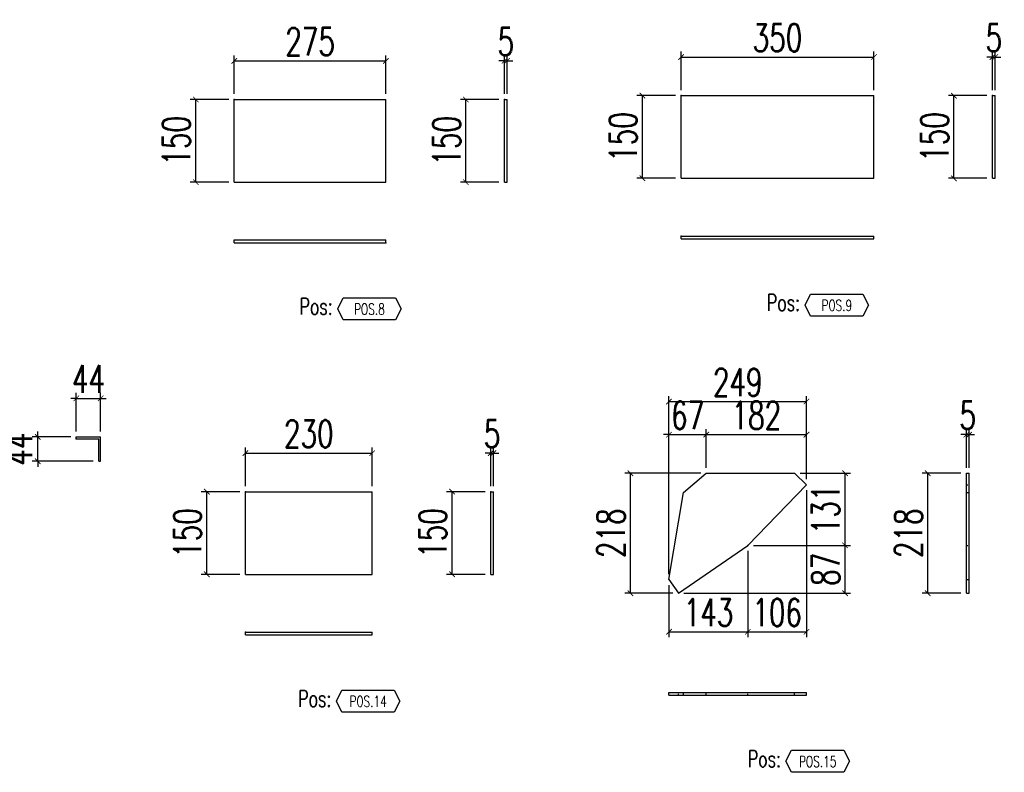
# Model space of a CAD drawing. Header units: feet. Extents: x -13577 to 173285, y -65833 to 34873.
# Tile 21 of 127: x 65174 to 66960, y -56600 to -55234. Entities that reach past the tile are written whole.
import ezdxf
from ezdxf.enums import TextEntityAlignment as Align

# ---------------------------------------------------------------- set-up
doc = ezdxf.new("R2010")
doc.units = ezdxf.units.FT
doc.header["$LTSCALE"] = 10
doc.header["$MEASUREMENT"] = 0
doc.linetypes.add('DASHDOT', pattern=[1, 0.5, -0.25, 0, -0.25])
doc.linetypes.add('HIDDEN', pattern=[0.375, 0.25, -0.125])
doc.layers.get('0').update_dxf_attribs({"linetype": 'CONTINUOUS'})
doc.layers.get('Defpoints').update_dxf_attribs({"linetype": 'CONTINUOUS'})
for name, color, linetype in [('A', 2, 'DASHDOT'), ('G', 3, 'CONTINUOUS'), ('POS_BOX', 6, 'CONTINUOUS'), ('POS_DES', 2, 'CONTINUOUS'), ('POS_MAT', 2, 'CONTINUOUS'), ('TR', 6, 'HIDDEN'), ('TXT1', 7, 'CONTINUOUS')]:
    doc.layers.add(name, color=color, linetype=linetype)
doc.styles.add('1', font='romans.shx', dxfattribs={"width": 0.7, "height": 50})
doc.styles.add('POS', font='ROMANS', dxfattribs={"width": 0.7})
doc.dimstyles.get("Standard").update_dxf_attribs({"dimtxt": 50, "dimasz": 1, "dimexe": 1, "dimexo": 1, "dimgap": 1, "dimtad": 1, "dimdec": 0, "dimdsep": 46, "dimtxsty": '1', "dimblk": 'ARCHTICK', "dimcen": 3, "dimclrd": 1, "dimclre": 1, "dimclrt": 3, "dimadec": 0, "dimazin": 0, "dimtfac": 1, "dimtdec": 0, "dimtix": 1, "dimtmove": 0, "dimatfit": 3, "dimfxl": 0, "dimtolj": 1, "dimarcsym": 0})

# ---------------------------------------------------------------- blocks, each defined once
blk = doc.blocks.new('_ArchTick')
at = {"color": 0, "linetype": 'ByBlock', "const_width": 0.15}
blk.add_lwpolyline([(-0.5, -0.5), (0.5, 0.5)], dxfattribs=at)
blk = doc.blocks.new('*D977')
at = {"layer": 'Defpoints', "color": 0}
for p in [(65838.1, -55309), (65563.1, -55379), (65838.1, -55379)]:
    blk.add_point(p, dxfattribs=at)
at = {"layer": 'TXT1', "color": 1, "lineweight": -2, "transparency": 16777216}
for p, q in [((65563.1, -55369), (65563.1, -55299)), ((65563.1, -55309), (65838.1, -55309)), ((65838.1, -55369), (65838.1, -55299))]:
    blk.add_line(p, q, dxfattribs=at)
at = {"layer": 'TXT1', "color": 1, "lineweight": -2, "transparency": 16777216, "xscale": 10, "yscale": 10, "zscale": 10, "rotation": 180}
blk.add_blockref('_ArchTick', (65563.1, -55309), dxfattribs=at)
at = {"layer": 'TXT1', "color": 1, "lineweight": -2, "transparency": 16777216, "xscale": 10, "yscale": 10, "zscale": 10}
blk.add_blockref('_ArchTick', (65838.1, -55309), dxfattribs=at)
at = {"layer": 'TXT1', "color": 3, "transparency": 16777216, "insert": (65700.6, -55274), "char_height": 50, "attachment_point": 5, "style": '1'}
blk.add_mtext('\\A1;275', dxfattribs=at)
blk = doc.blocks.new('*D978')
at = {"layer": 'Defpoints', "color": 0}
for p in [(65493.1, -55379), (65563.1, -55379), (65563.1, -55529)]:
    blk.add_point(p, dxfattribs=at)
at = {"layer": 'TXT1', "color": 1, "lineweight": -2, "transparency": 16777216}
for p, q in [((65553.1, -55379), (65483.1, -55379)), ((65493.1, -55529), (65493.1, -55379)), ((65553.1, -55529), (65483.1, -55529))]:
    blk.add_line(p, q, dxfattribs=at)
at = {"layer": 'TXT1', "color": 1, "lineweight": -2, "transparency": 16777216, "xscale": 10, "yscale": 10, "zscale": 10}
for p, rotation in [((65493.1, -55379), 90), ((65493.1, -55529), 270)]:
    blk.add_blockref('_ArchTick', p, dxfattribs=dict(at, rotation=rotation))
at = {"layer": 'TXT1', "color": 3, "transparency": 16777216, "insert": (65458.1, -55454), "char_height": 50, "attachment_point": 5, "rotation": 90, "style": '1'}
blk.add_mtext('\\A1;150', dxfattribs=at)
blk = doc.blocks.new('*D979')
at = {"layer": 'Defpoints', "color": 0}
for p in [(66058.1, -55309), (66053.1, -55379), (66058.1, -55379)]:
    blk.add_point(p, dxfattribs=at)
at = {"layer": 'TXT1', "color": 1, "lineweight": -2, "transparency": 16777216}
for p, q in [((66053.1, -55309), (66043.1, -55309)), ((66053.1, -55369), (66053.1, -55299)), ((66053.1, -55309), (66058.1, -55309)), ((66058.1, -55369), (66058.1, -55299)), ((66058.1, -55309), (66068.1, -55309))]:
    blk.add_line(p, q, dxfattribs=at)
at = {"layer": 'TXT1', "color": 1, "lineweight": -2, "transparency": 16777216, "xscale": 10, "yscale": 10, "zscale": 10}
blk.add_blockref('_ArchTick', (66053.1, -55309), dxfattribs=at)
at = {"layer": 'TXT1', "color": 1, "lineweight": -2, "transparency": 16777216, "xscale": 10, "yscale": 10, "zscale": 10, "rotation": 180}
blk.add_blockref('_ArchTick', (66058.1, -55309), dxfattribs=at)
at = {"layer": 'TXT1', "color": 3, "transparency": 16777216, "insert": (66055.6, -55274), "char_height": 50, "attachment_point": 5, "style": '1'}
blk.add_mtext('\\A1;5', dxfattribs=at)
blk = doc.blocks.new('*D980')
at = {"layer": 'Defpoints', "color": 0}
for p in [(65983.1, -55379), (66053.1, -55379), (66053.1, -55529)]:
    blk.add_point(p, dxfattribs=at)
at = {"layer": 'TXT1', "color": 1, "lineweight": -2, "transparency": 16777216}
for p, q in [((66043.1, -55379), (65973.1, -55379)), ((65983.1, -55529), (65983.1, -55379)), ((66043.1, -55529), (65973.1, -55529))]:
    blk.add_line(p, q, dxfattribs=at)
at = {"layer": 'TXT1', "color": 1, "lineweight": -2, "transparency": 16777216, "xscale": 10, "yscale": 10, "zscale": 10}
for p, rotation in [((65983.1, -55379), 90), ((65983.1, -55529), 270)]:
    blk.add_blockref('_ArchTick', p, dxfattribs=dict(at, rotation=rotation))
at = {"layer": 'TXT1', "color": 3, "transparency": 16777216, "insert": (65948.1, -55454), "char_height": 50, "attachment_point": 5, "rotation": 90, "style": '1'}
blk.add_mtext('\\A1;150', dxfattribs=at)
blk = doc.blocks.new('POSITION_LAM')
at = {"layer": 'POS_BOX'}
blk.add_lwpolyline([(10.5, -2), (9.5, -4), (0, -4), (-1, -2), (0, 0), (9.5, 0)], close=True, dxfattribs=at)
at = {"insert": (-7.93, -0.05), "char_height": 3, "width": 11.9956, "attachment_point": 1, "style": 'POS'}
blk.add_mtext('Pos:', dxfattribs=at)
at = {"style": 'POS', "width": 0.7}
blk.add_attdef('POS_PEZ', text='', height=2, dxfattribs=at).set_placement((4.76, -3.05), align=Align.CENTER)
at = {"layer": 'POS_DES', "style": 'POS', "width": 0.7, "flags": 1}
for tag, p in [('SPE_PRO', (-7.8, -5.07)), ('LUN_PRO', (-7.82, -5.58)), ('LAR_PRO', (-7.79, -4.53))]:
    blk.add_attdef(tag, p, '', height=0.35, dxfattribs=at)
at = {"layer": 'POS_MAT', "style": 'POS', "width": 0.7, "flags": 1}
for tag, p in [('MAT_PRO', (-6.89, -4.03)), ('NOM_PRO', (-6.94, -6.11)), ('PUN_NET', (-6.94, -7.16)), ('PUN_LIS', (-6.94, -6.63)), ('PUN_NET2', (-6.94, -7.74)), ('MAR_CMP', (-6.89, -8.22)), ('NOT_PEZ', (-6.89, -9.21)), ('QTA_PEZ', (-6.89, -8.75))]:
    blk.add_attdef(tag, text='', height=0.35, dxfattribs=at).set_placement(p, align=Align.CENTER)
blk = doc.blocks.new('*D981')
at = {"layer": 'Defpoints', "color": 0}
for p in [(66723.4, -55302.1), (66373.4, -55372.1), (66723.4, -55372.1)]:
    blk.add_point(p, dxfattribs=at)
at = {"layer": 'TXT1', "color": 1, "lineweight": -2, "transparency": 16777216}
for p, q in [((66373.4, -55362.1), (66373.4, -55292.1)), ((66723.4, -55362.1), (66723.4, -55292.1)), ((66373.4, -55302.1), (66723.4, -55302.1))]:
    blk.add_line(p, q, dxfattribs=at)
at = {"layer": 'TXT1', "color": 1, "lineweight": -2, "transparency": 16777216, "xscale": 10, "yscale": 10, "zscale": 10, "rotation": 180}
blk.add_blockref('_ArchTick', (66373.4, -55302.1), dxfattribs=at)
at = {"layer": 'TXT1', "color": 1, "lineweight": -2, "transparency": 16777216, "xscale": 10, "yscale": 10, "zscale": 10}
blk.add_blockref('_ArchTick', (66723.4, -55302.1), dxfattribs=at)
at = {"layer": 'TXT1', "color": 3, "transparency": 16777216, "insert": (66548.4, -55267.1), "char_height": 50, "attachment_point": 5, "style": '1'}
blk.add_mtext('\\A1;350', dxfattribs=at)
blk = doc.blocks.new('*D982')
at = {"layer": 'Defpoints', "color": 0}
for p in [(66303.4, -55372.1), (66373.4, -55372.1), (66373.4, -55522.1)]:
    blk.add_point(p, dxfattribs=at)
at = {"layer": 'TXT1', "color": 1, "lineweight": -2, "transparency": 16777216}
for p, q in [((66363.4, -55372.1), (66293.4, -55372.1)), ((66303.4, -55522.1), (66303.4, -55372.1)), ((66363.4, -55522.1), (66293.4, -55522.1))]:
    blk.add_line(p, q, dxfattribs=at)
at = {"layer": 'TXT1', "color": 1, "lineweight": -2, "transparency": 16777216, "xscale": 10, "yscale": 10, "zscale": 10}
for p, rotation in [((66303.4, -55372.1), 90), ((66303.4, -55522.1), 270)]:
    blk.add_blockref('_ArchTick', p, dxfattribs=dict(at, rotation=rotation))
at = {"layer": 'TXT1', "color": 3, "transparency": 16777216, "insert": (66268.4, -55447.1), "char_height": 50, "attachment_point": 5, "rotation": 90, "style": '1'}
blk.add_mtext('\\A1;150', dxfattribs=at)
blk = doc.blocks.new('*D983')
at = {"layer": 'Defpoints', "color": 0}
for p in [(66943.4, -55302.1), (66938.4, -55372.1), (66943.4, -55372.1)]:
    blk.add_point(p, dxfattribs=at)
at = {"layer": 'TXT1', "color": 1, "lineweight": -2, "transparency": 16777216}
for p, q in [((66938.4, -55362.1), (66938.4, -55292.1)), ((66943.4, -55362.1), (66943.4, -55292.1)), ((66938.4, -55302.1), (66928.4, -55302.1)), ((66938.4, -55302.1), (66943.4, -55302.1)), ((66943.4, -55302.1), (66953.4, -55302.1))]:
    blk.add_line(p, q, dxfattribs=at)
at = {"layer": 'TXT1', "color": 1, "lineweight": -2, "transparency": 16777216, "xscale": 10, "yscale": 10, "zscale": 10}
blk.add_blockref('_ArchTick', (66938.4, -55302.1), dxfattribs=at)
at = {"layer": 'TXT1', "color": 1, "lineweight": -2, "transparency": 16777216, "xscale": 10, "yscale": 10, "zscale": 10, "rotation": 180}
blk.add_blockref('_ArchTick', (66943.4, -55302.1), dxfattribs=at)
at = {"layer": 'TXT1', "color": 3, "transparency": 16777216, "insert": (66940.9, -55267.1), "char_height": 50, "attachment_point": 5, "style": '1'}
blk.add_mtext('\\A1;5', dxfattribs=at)
blk = doc.blocks.new('*D984')
at = {"layer": 'Defpoints', "color": 0}
for p in [(66868.4, -55372.1), (66938.4, -55372.1), (66938.4, -55522.1)]:
    blk.add_point(p, dxfattribs=at)
at = {"layer": 'TXT1', "color": 1, "lineweight": -2, "transparency": 16777216}
for p, q in [((66928.4, -55372.1), (66858.4, -55372.1)), ((66868.4, -55522.1), (66868.4, -55372.1)), ((66928.4, -55522.1), (66858.4, -55522.1))]:
    blk.add_line(p, q, dxfattribs=at)
at = {"layer": 'TXT1', "color": 1, "lineweight": -2, "transparency": 16777216, "xscale": 10, "yscale": 10, "zscale": 10}
for p, rotation in [((66868.4, -55372.1), 90), ((66868.4, -55522.1), 270)]:
    blk.add_blockref('_ArchTick', p, dxfattribs=dict(at, rotation=rotation))
at = {"layer": 'TXT1', "color": 3, "transparency": 16777216, "insert": (66833.4, -55447.1), "char_height": 50, "attachment_point": 5, "rotation": 90, "style": '1'}
blk.add_mtext('\\A1;150', dxfattribs=at)
blk = doc.blocks.new('*D1001')
at = {"layer": 'Defpoints', "color": 0}
for p in [(65813.2, -56020.7), (65583.2, -56090.7), (65813.2, -56090.7)]:
    blk.add_point(p, dxfattribs=at)
at = {"layer": 'TXT1', "color": 1, "lineweight": -2, "transparency": 16777216}
for p, q in [((65583.2, -56080.7), (65583.2, -56010.7)), ((65813.2, -56080.7), (65813.2, -56010.7)), ((65583.2, -56020.7), (65813.2, -56020.7))]:
    blk.add_line(p, q, dxfattribs=at)
at = {"layer": 'TXT1', "color": 1, "lineweight": -2, "transparency": 16777216, "xscale": 10, "yscale": 10, "zscale": 10, "rotation": 180}
blk.add_blockref('_ArchTick', (65583.2, -56020.7), dxfattribs=at)
at = {"layer": 'TXT1', "color": 1, "lineweight": -2, "transparency": 16777216, "xscale": 10, "yscale": 10, "zscale": 10}
blk.add_blockref('_ArchTick', (65813.2, -56020.7), dxfattribs=at)
at = {"layer": 'TXT1', "color": 3, "transparency": 16777216, "insert": (65698.2, -55985.7), "char_height": 50, "attachment_point": 5, "style": '1'}
blk.add_mtext('\\A1;230', dxfattribs=at)
blk = doc.blocks.new('*D1002')
at = {"layer": 'Defpoints', "color": 0}
for p in [(65513.2, -56090.7), (65583.2, -56090.7), (65583.2, -56240.7)]:
    blk.add_point(p, dxfattribs=at)
at = {"layer": 'TXT1', "color": 1, "lineweight": -2, "transparency": 16777216}
for p, q in [((65573.2, -56090.7), (65503.2, -56090.7)), ((65513.2, -56240.7), (65513.2, -56090.7)), ((65573.2, -56240.7), (65503.2, -56240.7))]:
    blk.add_line(p, q, dxfattribs=at)
at = {"layer": 'TXT1', "color": 1, "lineweight": -2, "transparency": 16777216, "xscale": 10, "yscale": 10, "zscale": 10}
for p, rotation in [((65513.2, -56090.7), 90), ((65513.2, -56240.7), 270)]:
    blk.add_blockref('_ArchTick', p, dxfattribs=dict(at, rotation=rotation))
at = {"layer": 'TXT1', "color": 3, "transparency": 16777216, "insert": (65478.2, -56165.7), "char_height": 50, "attachment_point": 5, "rotation": 90, "style": '1'}
blk.add_mtext('\\A1;150', dxfattribs=at)
blk = doc.blocks.new('*D1003')
at = {"layer": 'Defpoints', "color": 0}
for p in [(66033.2, -56020.7), (66028.2, -56090.7), (66033.2, -56090.7)]:
    blk.add_point(p, dxfattribs=at)
at = {"layer": 'TXT1', "color": 1, "lineweight": -2, "transparency": 16777216}
for p, q in [((66028.2, -56080.7), (66028.2, -56010.7)), ((66033.2, -56080.7), (66033.2, -56010.7)), ((66028.2, -56020.7), (66018.2, -56020.7)), ((66028.2, -56020.7), (66033.2, -56020.7)), ((66033.2, -56020.7), (66043.2, -56020.7))]:
    blk.add_line(p, q, dxfattribs=at)
at = {"layer": 'TXT1', "color": 1, "lineweight": -2, "transparency": 16777216, "xscale": 10, "yscale": 10, "zscale": 10}
blk.add_blockref('_ArchTick', (66028.2, -56020.7), dxfattribs=at)
at = {"layer": 'TXT1', "color": 1, "lineweight": -2, "transparency": 16777216, "xscale": 10, "yscale": 10, "zscale": 10, "rotation": 180}
blk.add_blockref('_ArchTick', (66033.2, -56020.7), dxfattribs=at)
at = {"layer": 'TXT1', "color": 3, "transparency": 16777216, "insert": (66030.7, -55985.7), "char_height": 50, "attachment_point": 5, "style": '1'}
blk.add_mtext('\\A1;5', dxfattribs=at)
blk = doc.blocks.new('*D1004')
at = {"layer": 'Defpoints', "color": 0}
for p in [(65958.2, -56090.7), (66028.2, -56090.7), (66028.2, -56240.7)]:
    blk.add_point(p, dxfattribs=at)
at = {"layer": 'TXT1', "color": 1, "lineweight": -2, "transparency": 16777216}
for p, q in [((66018.2, -56090.7), (65948.2, -56090.7)), ((65958.2, -56240.7), (65958.2, -56090.7)), ((66018.2, -56240.7), (65948.2, -56240.7))]:
    blk.add_line(p, q, dxfattribs=at)
at = {"layer": 'TXT1', "color": 1, "lineweight": -2, "transparency": 16777216, "xscale": 10, "yscale": 10, "zscale": 10}
for p, rotation in [((65958.2, -56090.7), 90), ((65958.2, -56240.7), 270)]:
    blk.add_blockref('_ArchTick', p, dxfattribs=dict(at, rotation=rotation))
at = {"layer": 'TXT1', "color": 3, "transparency": 16777216, "insert": (65923.2, -56165.7), "char_height": 50, "attachment_point": 5, "rotation": 90, "style": '1'}
blk.add_mtext('\\A1;150', dxfattribs=at)
blk = doc.blocks.new('*D1005')
at = {"layer": 'Defpoints', "color": 0}
for p in [(66419.1, -55987.2), (66419.1, -56057.2), (66351.6, -56250.2)]:
    blk.add_point(p, dxfattribs=at)
at = {"layer": 'TXT1', "color": 1, "lineweight": -2, "transparency": 16777216}
for p, q in [((66351.6, -55987.2), (66341.6, -55987.2)), ((66351.6, -56240.2), (66351.6, -55977.2)), ((66351.6, -55987.2), (66419.1, -55987.2)), ((66419.1, -56047.2), (66419.1, -55977.2)), ((66419.1, -55987.2), (66429.1, -55987.2))]:
    blk.add_line(p, q, dxfattribs=at)
at = {"layer": 'TXT1', "color": 1, "lineweight": -2, "transparency": 16777216, "xscale": 10, "yscale": 10, "zscale": 10}
blk.add_blockref('_ArchTick', (66351.6, -55987.2), dxfattribs=at)
at = {"layer": 'TXT1', "color": 1, "lineweight": -2, "transparency": 16777216, "xscale": 10, "yscale": 10, "zscale": 10, "rotation": 180}
blk.add_blockref('_ArchTick', (66419.1, -55987.2), dxfattribs=at)
at = {"layer": 'TXT1', "color": 3, "transparency": 16777216, "insert": (66385.4, -55952.2), "char_height": 50, "attachment_point": 5, "style": '1'}
blk.add_mtext('\\A1;67', dxfattribs=at)
blk = doc.blocks.new('*D1006')
at = {"layer": 'Defpoints', "color": 0}
for p in [(66601, -55987.2), (66419.1, -56057.2), (66601, -56078.1)]:
    blk.add_point(p, dxfattribs=at)
at = {"layer": 'TXT1', "color": 1, "lineweight": -2, "transparency": 16777216}
for p, q in [((66419.1, -56047.2), (66419.1, -55977.2)), ((66419.1, -55987.2), (66601, -55987.2)), ((66601, -56068.1), (66601, -55977.2))]:
    blk.add_line(p, q, dxfattribs=at)
at = {"layer": 'TXT1', "color": 1, "lineweight": -2, "transparency": 16777216, "xscale": 10, "yscale": 10, "zscale": 10, "rotation": 180}
blk.add_blockref('_ArchTick', (66419.1, -55987.2), dxfattribs=at)
at = {"layer": 'TXT1', "color": 1, "lineweight": -2, "transparency": 16777216, "xscale": 10, "yscale": 10, "zscale": 10}
blk.add_blockref('_ArchTick', (66601, -55987.2), dxfattribs=at)
at = {"layer": 'TXT1', "color": 3, "transparency": 16777216, "insert": (66510.1, -55952.2), "char_height": 50, "attachment_point": 5, "style": '1'}
blk.add_mtext('\\A1;182', dxfattribs=at)
blk = doc.blocks.new('*D1007')
at = {"layer": 'Defpoints', "color": 0}
for p in [(66494.7, -56188.1), (66671, -56188.1), (66368.7, -56274.9)]:
    blk.add_point(p, dxfattribs=at)
at = {"layer": 'TXT1', "color": 1, "lineweight": -2, "transparency": 16777216}
for p, q in [((66504.7, -56188.1), (66681, -56188.1)), ((66671, -56274.9), (66671, -56188.1)), ((66378.7, -56274.9), (66681, -56274.9))]:
    blk.add_line(p, q, dxfattribs=at)
at = {"layer": 'TXT1', "color": 1, "lineweight": -2, "transparency": 16777216, "xscale": 10, "yscale": 10, "zscale": 10}
for p, rotation in [((66671, -56188.1), 90), ((66671, -56274.9), 270)]:
    blk.add_blockref('_ArchTick', p, dxfattribs=dict(at, rotation=rotation))
at = {"layer": 'TXT1', "color": 3, "transparency": 16777216, "insert": (66636, -56231.5), "char_height": 50, "attachment_point": 5, "rotation": 90, "style": '1'}
blk.add_mtext('\\A1;87', dxfattribs=at)
blk = doc.blocks.new('*D1008')
at = {"layer": 'Defpoints', "color": 0}
for p in [(66579.4, -56057.2), (66671, -56057.2), (66494.7, -56188.1)]:
    blk.add_point(p, dxfattribs=at)
at = {"layer": 'TXT1', "color": 1, "lineweight": -2, "transparency": 16777216}
for p, q in [((66589.4, -56057.2), (66681, -56057.2)), ((66671, -56188.1), (66671, -56057.2)), ((66504.7, -56188.1), (66681, -56188.1))]:
    blk.add_line(p, q, dxfattribs=at)
at = {"layer": 'TXT1', "color": 1, "lineweight": -2, "transparency": 16777216, "xscale": 10, "yscale": 10, "zscale": 10}
for p, rotation in [((66671, -56057.2), 90), ((66671, -56188.1), 270)]:
    blk.add_blockref('_ArchTick', p, dxfattribs=dict(at, rotation=rotation))
at = {"layer": 'TXT1', "color": 3, "transparency": 16777216, "insert": (66636, -56122.7), "char_height": 50, "attachment_point": 5, "rotation": 90, "style": '1'}
blk.add_mtext('\\A1;131', dxfattribs=at)
blk = doc.blocks.new('*D1009')
at = {"layer": 'Defpoints', "color": 0}
for p in [(66494.7, -56188.1), (66351.6, -56250.2), (66494.7, -56344.9)]:
    blk.add_point(p, dxfattribs=at)
at = {"layer": 'TXT1', "color": 1, "lineweight": -2, "transparency": 16777216}
for p, q in [((66494.7, -56198.1), (66494.7, -56354.9)), ((66351.6, -56260.2), (66351.6, -56354.9)), ((66351.6, -56344.9), (66494.7, -56344.9))]:
    blk.add_line(p, q, dxfattribs=at)
at = {"layer": 'TXT1', "color": 1, "lineweight": -2, "transparency": 16777216, "xscale": 10, "yscale": 10, "zscale": 10, "rotation": 180}
blk.add_blockref('_ArchTick', (66351.6, -56344.9), dxfattribs=at)
at = {"layer": 'TXT1', "color": 1, "lineweight": -2, "transparency": 16777216, "xscale": 10, "yscale": 10, "zscale": 10}
blk.add_blockref('_ArchTick', (66494.7, -56344.9), dxfattribs=at)
at = {"layer": 'TXT1', "color": 3, "transparency": 16777216, "insert": (66423.2, -56309.9), "char_height": 50, "attachment_point": 5, "style": '1'}
blk.add_mtext('\\A1;143', dxfattribs=at)
blk = doc.blocks.new('*D1010')
at = {"layer": 'Defpoints', "color": 0}
for p in [(66601, -56078.1), (66494.7, -56188.1), (66601, -56344.9)]:
    blk.add_point(p, dxfattribs=at)
at = {"layer": 'TXT1', "color": 1, "lineweight": -2, "transparency": 16777216}
for p, q in [((66601, -56088.1), (66601, -56354.9)), ((66494.7, -56198.1), (66494.7, -56354.9)), ((66494.7, -56344.9), (66601, -56344.9))]:
    blk.add_line(p, q, dxfattribs=at)
at = {"layer": 'TXT1', "color": 1, "lineweight": -2, "transparency": 16777216, "xscale": 10, "yscale": 10, "zscale": 10, "rotation": 180}
blk.add_blockref('_ArchTick', (66494.7, -56344.9), dxfattribs=at)
at = {"layer": 'TXT1', "color": 1, "lineweight": -2, "transparency": 16777216, "xscale": 10, "yscale": 10, "zscale": 10}
blk.add_blockref('_ArchTick', (66601, -56344.9), dxfattribs=at)
at = {"layer": 'TXT1', "color": 3, "transparency": 16777216, "insert": (66547.8, -56309.9), "char_height": 50, "attachment_point": 5, "style": '1'}
blk.add_mtext('\\A1;106', dxfattribs=at)
blk = doc.blocks.new('*D1011')
at = {"layer": 'Defpoints', "color": 0}
for p in [(66601, -55927.2), (66601, -56078.1), (66351.6, -56250.2)]:
    blk.add_point(p, dxfattribs=at)
at = {"layer": 'TXT1', "color": 1, "lineweight": -2, "transparency": 16777216}
for p, q in [((66351.6, -56240.2), (66351.6, -55917.2)), ((66601, -56068.1), (66601, -55917.2)), ((66351.6, -55927.2), (66601, -55927.2))]:
    blk.add_line(p, q, dxfattribs=at)
at = {"layer": 'TXT1', "color": 1, "lineweight": -2, "transparency": 16777216, "xscale": 10, "yscale": 10, "zscale": 10, "rotation": 180}
blk.add_blockref('_ArchTick', (66351.6, -55927.2), dxfattribs=at)
at = {"layer": 'TXT1', "color": 1, "lineweight": -2, "transparency": 16777216, "xscale": 10, "yscale": 10, "zscale": 10}
blk.add_blockref('_ArchTick', (66601, -55927.2), dxfattribs=at)
at = {"layer": 'TXT1', "color": 3, "transparency": 16777216, "insert": (66476.3, -55892.2), "char_height": 50, "attachment_point": 5, "style": '1'}
blk.add_mtext('\\A1;249', dxfattribs=at)
blk = doc.blocks.new('*D1012')
at = {"layer": 'Defpoints', "color": 0}
for p in [(66281.6, -56057.2), (66419.1, -56057.2), (66368.7, -56274.9)]:
    blk.add_point(p, dxfattribs=at)
at = {"layer": 'TXT1', "color": 1, "lineweight": -2, "transparency": 16777216}
for p, q in [((66409.1, -56057.2), (66271.6, -56057.2)), ((66281.6, -56274.9), (66281.6, -56057.2)), ((66358.7, -56274.9), (66271.6, -56274.9))]:
    blk.add_line(p, q, dxfattribs=at)
at = {"layer": 'TXT1', "color": 1, "lineweight": -2, "transparency": 16777216, "xscale": 10, "yscale": 10, "zscale": 10}
for p, rotation in [((66281.6, -56057.2), 90), ((66281.6, -56274.9), 270)]:
    blk.add_blockref('_ArchTick', p, dxfattribs=dict(at, rotation=rotation))
at = {"layer": 'TXT1', "color": 3, "transparency": 16777216, "insert": (66246.6, -56166.1), "char_height": 50, "attachment_point": 5, "rotation": 90, "style": '1'}
blk.add_mtext('\\A1;218', dxfattribs=at)
blk = doc.blocks.new('*D1013')
at = {"layer": 'Defpoints', "color": 0}
for p in [(66896, -55987.2), (66891, -56057.2), (66896, -56057.2)]:
    blk.add_point(p, dxfattribs=at)
at = {"layer": 'TXT1', "color": 1, "lineweight": -2, "transparency": 16777216}
for p, q in [((66891, -55987.2), (66881, -55987.2)), ((66891, -56047.2), (66891, -55977.2)), ((66891, -55987.2), (66896, -55987.2)), ((66896, -56047.2), (66896, -55977.2)), ((66896, -55987.2), (66906, -55987.2))]:
    blk.add_line(p, q, dxfattribs=at)
at = {"layer": 'TXT1', "color": 1, "lineweight": -2, "transparency": 16777216, "xscale": 10, "yscale": 10, "zscale": 10}
blk.add_blockref('_ArchTick', (66891, -55987.2), dxfattribs=at)
at = {"layer": 'TXT1', "color": 1, "lineweight": -2, "transparency": 16777216, "xscale": 10, "yscale": 10, "zscale": 10, "rotation": 180}
blk.add_blockref('_ArchTick', (66896, -55987.2), dxfattribs=at)
at = {"layer": 'TXT1', "color": 3, "transparency": 16777216, "insert": (66893.5, -55952.2), "char_height": 50, "attachment_point": 5, "style": '1'}
blk.add_mtext('\\A1;5', dxfattribs=at)
blk = doc.blocks.new('*D1014')
at = {"layer": 'Defpoints', "color": 0}
for p in [(66821, -56057.2), (66891, -56057.2), (66891, -56274.9)]:
    blk.add_point(p, dxfattribs=at)
at = {"layer": 'TXT1', "color": 1, "lineweight": -2, "transparency": 16777216}
for p, q in [((66881, -56057.2), (66811, -56057.2)), ((66821, -56274.9), (66821, -56057.2)), ((66881, -56274.9), (66811, -56274.9))]:
    blk.add_line(p, q, dxfattribs=at)
at = {"layer": 'TXT1', "color": 1, "lineweight": -2, "transparency": 16777216, "xscale": 10, "yscale": 10, "zscale": 10}
for p, rotation in [((66821, -56057.2), 90), ((66821, -56274.9), 270)]:
    blk.add_blockref('_ArchTick', p, dxfattribs=dict(at, rotation=rotation))
at = {"layer": 'TXT1', "color": 3, "transparency": 16777216, "insert": (66786, -56166.1), "char_height": 50, "attachment_point": 5, "rotation": 90, "style": '1'}
blk.add_mtext('\\A1;218', dxfattribs=at)
blk = doc.blocks.new('*D1045')
at = {"layer": 'Defpoints', "color": 0}
for p in [(65320.5, -55921.4), (65276.5, -55991.4), (65320.5, -55991.4)]:
    blk.add_point(p, dxfattribs=at)
at = {"layer": 'TXT1', "color": 1, "lineweight": -2, "transparency": 16777216}
for p, q in [((65276.5, -55921.4), (65266.5, -55921.4)), ((65276.5, -55981.4), (65276.5, -55911.4)), ((65276.5, -55921.4), (65320.5, -55921.4)), ((65320.5, -55981.4), (65320.5, -55911.4)), ((65320.5, -55921.4), (65330.5, -55921.4))]:
    blk.add_line(p, q, dxfattribs=at)
at = {"layer": 'TXT1', "color": 1, "lineweight": -2, "transparency": 16777216, "xscale": 10, "yscale": 10, "zscale": 10}
blk.add_blockref('_ArchTick', (65276.5, -55921.4), dxfattribs=at)
at = {"layer": 'TXT1', "color": 1, "lineweight": -2, "transparency": 16777216, "xscale": 10, "yscale": 10, "zscale": 10, "rotation": 180}
blk.add_blockref('_ArchTick', (65320.5, -55921.4), dxfattribs=at)
at = {"layer": 'TXT1', "color": 3, "transparency": 16777216, "insert": (65298.5, -55886.4), "char_height": 50, "attachment_point": 5, "style": '1'}
blk.add_mtext('\\A1;44', dxfattribs=at)
blk = doc.blocks.new('*D1046')
at = {"layer": 'Defpoints', "color": 0}
for p in [(65206.5, -55991.4), (65276.5, -55991.4), (65317.3, -56035.4)]:
    blk.add_point(p, dxfattribs=at)
at = {"layer": 'TXT1', "color": 1, "lineweight": -2, "transparency": 16777216}
for p, q in [((65266.5, -55991.4), (65196.5, -55991.4)), ((65206.5, -55991.4), (65206.5, -55981.4)), ((65206.5, -56035.4), (65206.5, -55991.4)), ((65307.3, -56035.4), (65196.5, -56035.4)), ((65206.5, -56035.4), (65206.5, -56045.4))]:
    blk.add_line(p, q, dxfattribs=at)
at = {"layer": 'TXT1', "color": 1, "lineweight": -2, "transparency": 16777216, "xscale": 10, "yscale": 10, "zscale": 10}
for p, rotation in [((65206.5, -55991.4), 270), ((65206.5, -56035.4), 90)]:
    blk.add_blockref('_ArchTick', p, dxfattribs=dict(at, rotation=rotation))
at = {"layer": 'TXT1', "color": 3, "transparency": 16777216, "insert": (65171.5, -56013.4), "char_height": 50, "attachment_point": 5, "rotation": 90, "style": '1'}
blk.add_mtext('\\A1;44', dxfattribs=at)

msp = doc.modelspace()

# ---------------------------------------------------------------- linework, layer by layer
at = {"layer": 'A'}
for p in [(65563.1, -55379), (66053.1, -55379), (66373.4, -55372.1), (66938.4, -55372.1), (66373.4, -55627.1), (65838.1, -55639), (65276.5, -55994.6), (65583.2, -56090.7), (66028.2, -56090.7), (66494.7, -56188.1), (66891, -56188.1), (65583.2, -56345.7), (66494.7, -56459.9)]:
    msp.add_point(p, dxfattribs=at)
at = {"layer": 'G'}
for p, q in [((65563.1, -55379), (65838.1, -55379)), ((65563.1, -55529), (65563.1, -55379)), ((65838.1, -55529), (65838.1, -55379)), ((66053.1, -55379), (66058.1, -55379)), ((66053.1, -55529), (66053.1, -55379)), ((66058.1, -55529), (66058.1, -55379)), ((66373.4, -55372.1), (66723.4, -55372.1)), ((66373.4, -55522.1), (66373.4, -55372.1)), ((66723.4, -55522.1), (66723.4, -55372.1)), ((66938.4, -55372.1), (66943.4, -55372.1)), ((66938.4, -55522.1), (66938.4, -55372.1)), ((66943.4, -55522.1), (66943.4, -55372.1)), ((66373.4, -55522.1), (66723.4, -55522.1)), ((66938.4, -55522.1), (66943.4, -55522.1)), ((65563.1, -55529), (65838.1, -55529)), ((66053.1, -55529), (66058.1, -55529)), ((65563.1, -55634), (65838.1, -55634)), ((65563.1, -55639), (65563.1, -55634)), ((65838.1, -55639), (65838.1, -55634)), ((66373.4, -55627.1), (66723.4, -55627.1)), ((66373.4, -55632.1), (66373.4, -55627.1)), ((66373.4, -55632.1), (66723.4, -55632.1)), ((66723.4, -55632.1), (66723.4, -55627.1)), ((65563.1, -55639), (65838.1, -55639)), ((65276.5, -55994.6), (65276.5, -55991.4)), ((65276.5, -55991.4), (65320.5, -55991.4)), ((65320.5, -56035.4), (65320.5, -55991.4)), ((65276.5, -55994.6), (65317.3, -55994.6)), ((65317.3, -56035.4), (65317.3, -55994.6)), ((65317.3, -56035.4), (65320.5, -56035.4)), ((66377.9, -56092.1), (66419.1, -56057.2)), ((66419.1, -56057.2), (66579.4, -56057.2)), ((66579.4, -56057.2), (66601, -56078.1)), ((66891, -56057.2), (66896, -56057.2)), ((66891, -56274.9), (66891, -56057.2)), ((66896, -56274.9), (66896, -56057.2)), ((66494.7, -56188.1), (66601, -56078.1)), ((65583.2, -56090.7), (65813.2, -56090.7)), ((65583.2, -56240.7), (65583.2, -56090.7)), ((65813.2, -56240.7), (65813.2, -56090.7)), ((66028.2, -56090.7), (66033.2, -56090.7)), ((66028.2, -56240.7), (66028.2, -56090.7)), ((66033.2, -56240.7), (66033.2, -56090.7)), ((66351.6, -56250.2), (66377.9, -56092.1)), ((66891, -56092.1), (66896, -56092.1)), ((66368.7, -56274.9), (66494.7, -56188.1)), ((65583.2, -56240.7), (65813.2, -56240.7)), ((66028.2, -56240.7), (66033.2, -56240.7)), ((66351.6, -56250.2), (66368.7, -56274.9)), ((66891, -56250.2), (66896, -56250.2)), ((66891, -56274.9), (66896, -56274.9)), ((65583.2, -56345.7), (65813.2, -56345.7)), ((65583.2, -56350.7), (65583.2, -56345.7)), ((65813.2, -56350.7), (65813.2, -56345.7)), ((65583.2, -56350.7), (65813.2, -56350.7)), ((66351.6, -56454.9), (66601, -56454.9)), ((66351.6, -56459.9), (66351.6, -56454.9)), ((66377.9, -56459.9), (66377.9, -56454.9)), ((66419.1, -56459.9), (66419.1, -56454.9)), ((66579.4, -56459.9), (66579.4, -56454.9)), ((66601, -56459.9), (66601, -56454.9)), ((66351.6, -56459.9), (66601, -56459.9))]:
    msp.add_line(p, q, dxfattribs=at)
for p in [(65563.1, -55379), (66053.1, -55379), (66373.4, -55372.1), (66938.4, -55372.1), (66373.4, -55627.1), (65838.1, -55639), (65276.5, -55994.6), (65583.2, -56090.7), (66028.2, -56090.7), (66494.7, -56188.1), (66891, -56188.1), (65583.2, -56345.7), (66494.7, -56459.9)]:
    msp.add_point(p, dxfattribs=at)
at = {"layer": 'TR'}
for p, q in [((66891, -56078.1), (66896, -56078.1)), ((66891, -56188.1), (66896, -56188.1)), ((66368.7, -56459.9), (66368.7, -56454.9)), ((66494.7, -56459.9), (66494.7, -56454.9))]:
    msp.add_line(p, q, dxfattribs=at)
for p in [(65563.1, -55379), (66053.1, -55379), (66373.4, -55372.1), (66938.4, -55372.1), (66373.4, -55627.1), (65838.1, -55639), (65276.5, -55994.6), (65583.2, -56090.7), (66028.2, -56090.7), (66494.7, -56188.1), (66891, -56188.1), (65583.2, -56345.7), (66494.7, -56459.9)]:
    msp.add_point(p, dxfattribs=at)

# ---------------------------------------------------------------- block references
at = {"xscale": 10, "yscale": 10, "zscale": 10}
for p, values in [((65760.6, -55739), {'POS_PEZ': 'POS.8'}), ((66608.4, -55732.1), {'POS_PEZ': 'POS.9'}), ((65758.2, -56450.7), {'POS_PEZ': 'POS.14'}), ((66573.8, -56559.9), {'POS_PEZ': 'POS.15'})]:
    msp.add_blockref('POSITION_LAM', p, dxfattribs=at).add_auto_attribs(values)

# ---------------------------------------------------------------- dimensions: what is measured, and where the dimension line sits
at = {"layer": 'TXT1'}
for base, p1, p2, picture, middle in [((65838.1, -55309), (65563.1, -55379), (65838.1, -55379), '*D977', (65700.6, -55274)), ((66058.1, -55309), (66053.1, -55379), (66058.1, -55379), '*D979', (66055.6, -55274)), ((66723.4, -55302.1), (66373.4, -55372.1), (66723.4, -55372.1), '*D981', (66548.4, -55267.1)), ((66943.4, -55302.1), (66938.4, -55372.1), (66943.4, -55372.1), '*D983', (66940.9, -55267.1)), ((65320.5, -55921.4), (65276.5, -55991.4), (65320.5, -55991.4), '*D1045', (65298.5, -55886.4)), ((66601, -55927.2), (66351.6, -56250.2), (66601, -56078.1), '*D1011', (66476.3, -55892.2)), ((66419.1355, -55987.2137), (66351.6455, -56250.1988), (66419.1355, -56057.2177), '*D1005', (66385.3905, -55952.2137)), ((66601, -55987.2), (66419.1, -56057.2), (66601, -56078.1), '*D1006', (66510.1, -55952.2)), ((66896, -55987.2), (66891, -56057.2), (66896, -56057.2), '*D1013', (66893.5, -55952.2)), ((65813.2, -56020.7), (65583.2, -56090.7), (65813.2, -56090.7), '*D1001', (65698.2, -55985.7)), ((66033.2, -56020.7), (66028.2, -56090.7), (66033.2, -56090.7), '*D1003', (66030.7, -55985.7)), ((66601, -56344.9), (66494.7, -56188.1), (66601, -56078.1), '*D1010', (66547.8, -56309.9)), ((66494.7, -56344.9), (66351.6, -56250.2), (66494.7, -56188.1), '*D1009', (66423.2, -56309.9))]:
    dim = msp.add_linear_dim(base=base, p1=p1, p2=p2, dimstyle='Standard', override={"dimscale": 10}, dxfattribs=at)
    dim.commit()
    dim.dimension.update_dxf_attribs({"geometry": picture, "text_midpoint": middle})
for base, p1, p2, picture, middle in [((66303.4, -55372.1), (66373.4, -55522.1), (66373.4, -55372.1), '*D982', (66268.4, -55447.1)), ((66868.4, -55372.1), (66938.4, -55522.1), (66938.4, -55372.1), '*D984', (66833.4, -55447.1)), ((65493.1, -55379), (65563.1, -55529), (65563.1, -55379), '*D978', (65458.1, -55454)), ((65983.1, -55379), (66053.1, -55529), (66053.1, -55379), '*D980', (65948.1, -55454)), ((65206.5, -55991.4), (65317.3, -56035.4), (65276.5, -55991.4), '*D1046', (65171.5, -56013.4)), ((66281.6, -56057.2), (66368.7, -56274.9), (66419.1, -56057.2), '*D1012', (66246.6, -56166.1)), ((66671, -56057.2), (66494.7, -56188.1), (66579.4, -56057.2), '*D1008', (66636, -56122.7)), ((66821, -56057.2), (66891, -56274.9), (66891, -56057.2), '*D1014', (66786, -56166.1)), ((65513.2, -56090.7), (65583.2, -56240.7), (65583.2, -56090.7), '*D1002', (65478.2, -56165.7)), ((65958.2, -56090.7), (66028.2, -56240.7), (66028.2, -56090.7), '*D1004', (65923.2, -56165.7)), ((66671, -56188.1), (66368.7, -56274.9), (66494.7, -56188.1), '*D1007', (66636, -56231.5))]:
    dim = msp.add_linear_dim(base=base, p1=p1, p2=p2, angle=90, dimstyle='Standard', override={"dimscale": 10}, dxfattribs=at)
    dim.commit()
    dim.dimension.update_dxf_attribs({"geometry": picture, "text_midpoint": middle})

doc.saveas('drawing.dxf')
